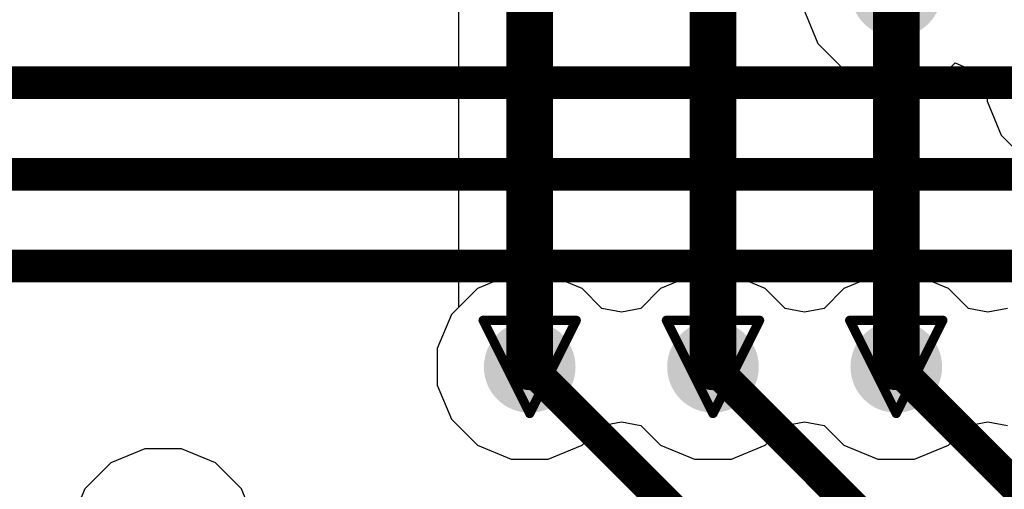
# Model space of a CAD drawing. Header units: inches. Extents: x 0 to 12.2, y 0 to 7.
# Tile 24 of 154: x 0.264 to 0.476, y 2.875 to 2.976. Entities that reach past the tile are written whole.
import ezdxf

# ---------------------------------------------------------------- set-up
doc = ezdxf.new("R2010")
doc.units = ezdxf.units.IN
doc.header["$MEASUREMENT"] = 0
for name, color, linetype in [('Bottom Layer', 5, 'Continuous'), ('Drill Drawing', 1, 'Continuous'), ('Layer 1', 16, 'Continuous'), ('Layer 2', 76, 'Continuous'), ('Top Layer', 1, 'Continuous'), ('Via Holes', 16, 'Continuous')]:
    doc.layers.add(name, color=color, linetype=linetype)

msp = doc.modelspace()

# ---------------------------------------------------------------- hatches: boundary and pattern name
at = {"layer": 'Bottom Layer'}
h = msp.add_hatch(color=5, dxfattribs=at)
edge = h.paths.add_edge_path()
edge.add_arc((0.4527544, 2.9822853), 0.0098425, 0, 360)
h = msp.add_hatch(color=5, dxfattribs=at)
edge = h.paths.add_edge_path()
edge.add_arc((0.3740155, 2.9015779), 0.0098425, 0, 360)
h = msp.add_hatch(color=5, dxfattribs=at)
edge = h.paths.add_edge_path()
edge.add_arc((0.4133856, 2.9015779), 0.0098425, 0, 360)
h = msp.add_hatch(color=5, dxfattribs=at)
edge = h.paths.add_edge_path()
edge.add_arc((0.4527557, 2.9015779), 0.0098425, 0, 360)
at = {"layer": 'Layer 1'}
h = msp.add_hatch(color=16, dxfattribs=at)
edge = h.paths.add_edge_path()
edge.add_arc((0.4527544, 2.9822853), 0.0098425, 0, 360)
h = msp.add_hatch(color=16, dxfattribs=at)
edge = h.paths.add_edge_path()
edge.add_arc((0.3740155, 2.9015779), 0.0098425, 0, 360)
h = msp.add_hatch(color=16, dxfattribs=at)
edge = h.paths.add_edge_path()
edge.add_arc((0.4133856, 2.9015779), 0.0098425, 0, 360)
h = msp.add_hatch(color=16, dxfattribs=at)
edge = h.paths.add_edge_path()
edge.add_arc((0.4527557, 2.9015779), 0.0098425, 0, 360)
at = {"layer": 'Layer 2'}
h = msp.add_hatch(color=76, dxfattribs=at)
edge = h.paths.add_edge_path()
edge.add_arc((0.4527544, 2.9822853), 0.0098425, 0, 360)
h = msp.add_hatch(color=76, dxfattribs=at)
edge = h.paths.add_edge_path()
edge.add_arc((0.3740155, 2.9015779), 0.0098425, 0, 360)
h = msp.add_hatch(color=76, dxfattribs=at)
edge = h.paths.add_edge_path()
edge.add_arc((0.4133856, 2.9015779), 0.0098425, 0, 360)
h = msp.add_hatch(color=76, dxfattribs=at)
edge = h.paths.add_edge_path()
edge.add_arc((0.4527557, 2.9015779), 0.0098425, 0, 360)
at = {"layer": 'Top Layer'}
h = msp.add_hatch(color=1, dxfattribs=at)
edge = h.paths.add_edge_path()
edge.add_arc((0.4527544, 2.9822853), 0.0098425, 0, 360)
h = msp.add_hatch(color=1, dxfattribs=at)
edge = h.paths.add_edge_path()
edge.add_arc((0.3740155, 2.9015779), 0.0098425, 0, 360)
h = msp.add_hatch(color=1, dxfattribs=at)
edge = h.paths.add_edge_path()
edge.add_arc((0.4133856, 2.9015779), 0.0098425, 0, 360)
h = msp.add_hatch(color=1, dxfattribs=at)
edge = h.paths.add_edge_path()
edge.add_arc((0.4527557, 2.9015779), 0.0098425, 0, 360)
at = {"layer": 'Via Holes'}
h = msp.add_hatch(color=7, dxfattribs=at)
edge = h.paths.add_edge_path()
edge.add_arc((0.3740155, 2.9015779), 0.0059055, 0, 360)
h = msp.add_hatch(color=7, dxfattribs=at)
edge = h.paths.add_edge_path()
edge.add_arc((0.4133856, 2.9015779), 0.0059055, 0, 360)
h = msp.add_hatch(color=7, dxfattribs=at)
edge = h.paths.add_edge_path()
edge.add_arc((0.4527557, 2.9015779), 0.0059055, 0, 360)

# ---------------------------------------------------------------- linework, layer by layer
at = {"layer": 'Bottom Layer'}
for p, q in [((0.3587203, 3.0088877), (0.3587203, 2.9143442)), ((0.3587203, 2.9143442), (0.3571939, 2.9128178)), ((0.3571939, 2.9128178), (0.354173, 2.9055248)), ((0.354173, 2.9055248), (0.354173, 2.897631)), ((0.354173, 2.897631), (0.3571939, 2.890338)), ((0.3571939, 2.890338), (0.3627756, 2.8847563)), ((0.3852554, 2.8847563), (0.389529, 2.8890299)), ((0.389529, 2.8890299), (0.3937006, 2.8898055)), ((0.3937006, 2.8898055), (0.3978721, 2.8890299)), ((0.3978721, 2.8890299), (0.4021457, 2.8847563)), ((0.4246255, 2.8847563), (0.4288991, 2.8890299)), ((0.4288991, 2.8890299), (0.4330707, 2.8898055)), ((0.4330707, 2.8898055), (0.4372422, 2.8890299)), ((0.4372422, 2.8890299), (0.4415158, 2.8847563)), ((0.4639956, 2.8847563), (0.4682692, 2.8890299)), ((0.4682692, 2.8890299), (0.4724408, 2.8898055)), ((0.4724408, 2.8898055), (0.4766123, 2.8890299)), ((0.3627756, 2.8847563), (0.3700686, 2.8817354)), ((0.3779624, 2.8817354), (0.3852554, 2.8847563)), ((0.4021457, 2.8847563), (0.4094387, 2.8817354)), ((0.4173325, 2.8817354), (0.4246255, 2.8847563)), ((0.4415158, 2.8847563), (0.4488088, 2.8817354)), ((0.4567026, 2.8817354), (0.4639956, 2.8847563)), ((0.2913272, 2.8840175), (0.2840342, 2.8809966)), ((0.299221, 2.8840175), (0.2913272, 2.8840175)), ((0.306514, 2.8809966), (0.299221, 2.8840175)), ((0.2840342, 2.8809966), (0.2784525, 2.8754149)), ((0.3120957, 2.8754149), (0.306514, 2.8809966)), ((0.3700686, 2.8817354), (0.3779624, 2.8817354)), ((0.4094387, 2.8817354), (0.4173325, 2.8817354)), ((0.4488088, 2.8817354), (0.4567026, 2.8817354)), ((0.2784525, 2.8754149), (0.2754316, 2.8681219)), ((0.3151166, 2.8681219), (0.3120957, 2.8754149))]:
    msp.add_line(p, q, dxfattribs=at)
at = {"layer": 'Bottom Layer', "const_width": 0.01}
for points in [[(0.3740142, 2.9015792), (0.3740142, 3.0216553)], [(0.4133843, 2.9015792), (0.4133843, 3.0019703)], [(0.4527544, 2.9015792), (0.4527544, 2.9822853)]]:
    msp.add_lwpolyline(points, dxfattribs=at)
at = {"layer": 'Bottom Layer', "const_width": 0.005}
for points in [[(0.3715142, 2.9015792, 1), (0.3765142, 2.9015792, 1)], [(0.4108843, 2.9015792, 1), (0.4158843, 2.9015792, 1)], [(0.4502544, 2.9015792, 1), (0.4552544, 2.9015792, 1)]]:
    msp.add_lwpolyline(points, format="xyb", close=True, dxfattribs=at)
at = {"layer": 'Drill Drawing', "const_width": 0.002}
for points in [[(0.4427544, 2.9922853), (0.4527544, 2.9722853)], [(0.4527544, 2.9722853), (0.4627544, 2.9922853)], [(0.3640155, 2.9115779), (0.3840155, 2.9115779)], [(0.3640155, 2.9115779), (0.3740155, 2.8915779)], [(0.3740155, 2.8915779), (0.3840155, 2.9115779)], [(0.4033856, 2.9115779), (0.4233856, 2.9115779)], [(0.4033856, 2.9115779), (0.4133856, 2.8915779)], [(0.4133856, 2.8915779), (0.4233856, 2.9115779)], [(0.4427557, 2.9115779), (0.4627557, 2.9115779)], [(0.4427557, 2.9115779), (0.4527557, 2.8915779)], [(0.4527557, 2.8915779), (0.4627557, 2.9115779)]]:
    msp.add_lwpolyline(points, dxfattribs=at)
at = {"layer": 'Drill Drawing', "const_width": 0.001}
for points in [[(0.4522544, 2.9722853, 1), (0.4532544, 2.9722853, 1)], [(0.4522544, 2.9722853, 1), (0.4532544, 2.9722853, 1)], [(0.3635155, 2.9115779, 1), (0.3645155, 2.9115779, 1)], [(0.3635155, 2.9115779, 1), (0.3645155, 2.9115779, 1)], [(0.3835155, 2.9115779, 1), (0.3845155, 2.9115779, 1)], [(0.3835155, 2.9115779, 1), (0.3845155, 2.9115779, 1)], [(0.4028856, 2.9115779, 1), (0.4038856, 2.9115779, 1)], [(0.4028856, 2.9115779, 1), (0.4038856, 2.9115779, 1)], [(0.4228856, 2.9115779, 1), (0.4238856, 2.9115779, 1)], [(0.4228856, 2.9115779, 1), (0.4238856, 2.9115779, 1)], [(0.4422557, 2.9115779, 1), (0.4432557, 2.9115779, 1)], [(0.4422557, 2.9115779, 1), (0.4432557, 2.9115779, 1)], [(0.4622557, 2.9115779, 1), (0.4632557, 2.9115779, 1)], [(0.4622557, 2.9115779, 1), (0.4632557, 2.9115779, 1)], [(0.3735155, 2.8915779, 1), (0.3745155, 2.8915779, 1)], [(0.3735155, 2.8915779, 1), (0.3745155, 2.8915779, 1)], [(0.4128856, 2.8915779, 1), (0.4138856, 2.8915779, 1)], [(0.4128856, 2.8915779, 1), (0.4138856, 2.8915779, 1)], [(0.4522557, 2.8915779, 1), (0.4532557, 2.8915779, 1)], [(0.4522557, 2.8915779, 1), (0.4532557, 2.8915779, 1)]]:
    msp.add_lwpolyline(points, format="xyb", close=True, dxfattribs=at)
at = {"layer": 'Layer 1'}
for p, q in [((0.4329119, 2.9783384), (0.4359328, 2.9710454)), ((0.4359328, 2.9710454), (0.4415145, 2.9654637)), ((0.4415145, 2.9654637), (0.4488075, 2.9624428)), ((0.4567013, 2.9624428), (0.4639943, 2.9654637)), ((0.4639943, 2.9654637), (0.4654264, 2.9668958)), ((0.4654264, 2.9668958), (0.472282, 2.9638518)), ((0.472282, 2.9638518), (0.472282, 2.9586533)), ((0.4488075, 2.9624428), (0.4567013, 2.9624428)), ((0.472282, 2.9586533), (0.4753029, 2.9513603)), ((0.4753029, 2.9513603), (0.4808846, 2.9457786)), ((0.3700686, 2.9214204), (0.3627756, 2.9183995)), ((0.3779624, 2.9214204), (0.3700686, 2.9214204)), ((0.3852554, 2.9183995), (0.3779624, 2.9214204)), ((0.4094387, 2.9214204), (0.4021457, 2.9183995)), ((0.4173325, 2.9214204), (0.4094387, 2.9214204)), ((0.4246255, 2.9183995), (0.4173325, 2.9214204)), ((0.4488088, 2.9214204), (0.4415158, 2.9183995)), ((0.4567026, 2.9214204), (0.4488088, 2.9214204)), ((0.4639956, 2.9183995), (0.4567026, 2.9214204)), ((0.3627756, 2.9183995), (0.3571939, 2.9128178)), ((0.389529, 2.9141259), (0.3852554, 2.9183995)), ((0.4021457, 2.9183995), (0.3978721, 2.9141259)), ((0.4288991, 2.9141259), (0.4246255, 2.9183995)), ((0.4415158, 2.9183995), (0.4372422, 2.9141259)), ((0.4682692, 2.9141259), (0.4639956, 2.9183995)), ((0.3571939, 2.9128178), (0.354173, 2.9055248)), ((0.3937005, 2.9133503), (0.389529, 2.9141259)), ((0.3978721, 2.9141259), (0.3937005, 2.9133503)), ((0.4330706, 2.9133503), (0.4288991, 2.9141259)), ((0.4372422, 2.9141259), (0.4330706, 2.9133503)), ((0.4724407, 2.9133503), (0.4682692, 2.9141259)), ((0.4766123, 2.9141259), (0.4724407, 2.9133503)), ((0.354173, 2.9055248), (0.354173, 2.897631)), ((0.354173, 2.897631), (0.3571939, 2.890338)), ((0.3571939, 2.890338), (0.3627756, 2.8847563)), ((0.3852554, 2.8847563), (0.389529, 2.8890299)), ((0.389529, 2.8890299), (0.3937006, 2.8898055)), ((0.3937006, 2.8898055), (0.3978721, 2.8890299)), ((0.3978721, 2.8890299), (0.4021457, 2.8847563)), ((0.4246255, 2.8847563), (0.4288991, 2.8890299)), ((0.4288991, 2.8890299), (0.4330707, 2.8898055)), ((0.4330707, 2.8898055), (0.4372422, 2.8890299)), ((0.4372422, 2.8890299), (0.4415158, 2.8847563)), ((0.4639956, 2.8847563), (0.4682692, 2.8890299)), ((0.4682692, 2.8890299), (0.4724408, 2.8898055)), ((0.4724408, 2.8898055), (0.4766123, 2.8890299)), ((0.3627756, 2.8847563), (0.3700686, 2.8817354)), ((0.3779624, 2.8817354), (0.3852554, 2.8847563)), ((0.4021457, 2.8847563), (0.4094387, 2.8817354)), ((0.4173325, 2.8817354), (0.4246255, 2.8847563)), ((0.4415158, 2.8847563), (0.4488088, 2.8817354)), ((0.4567026, 2.8817354), (0.4639956, 2.8847563)), ((0.2913272, 2.8840175), (0.2840342, 2.8809966)), ((0.299221, 2.8840175), (0.2913272, 2.8840175)), ((0.306514, 2.8809966), (0.299221, 2.8840175)), ((0.2840342, 2.8809966), (0.2784525, 2.8754149)), ((0.3120957, 2.8754149), (0.306514, 2.8809966)), ((0.3700686, 2.8817354), (0.3779624, 2.8817354)), ((0.4094387, 2.8817354), (0.4173325, 2.8817354)), ((0.4488088, 2.8817354), (0.4567026, 2.8817354)), ((0.2784525, 2.8754149), (0.2754316, 2.8681219)), ((0.3151166, 2.8681219), (0.3120957, 2.8754149))]:
    msp.add_line(p, q, dxfattribs=at)
at = {"layer": 'Layer 2'}
for p, q in [((0.4329119, 2.9783384), (0.4359328, 2.9710454)), ((0.4359328, 2.9710454), (0.4415145, 2.9654637)), ((0.4415145, 2.9654637), (0.4488075, 2.9624428)), ((0.4567013, 2.9624428), (0.4639943, 2.9654637)), ((0.4639943, 2.9654637), (0.4654264, 2.9668958)), ((0.4654264, 2.9668958), (0.472282, 2.9638518)), ((0.472282, 2.9638518), (0.472282, 2.9586533)), ((0.4488075, 2.9624428), (0.4567013, 2.9624428)), ((0.472282, 2.9586533), (0.4753029, 2.9513603)), ((0.4753029, 2.9513603), (0.4808846, 2.9457786)), ((0.3700686, 2.9214204), (0.3627756, 2.9183995)), ((0.3779624, 2.9214204), (0.3700686, 2.9214204)), ((0.3852554, 2.9183995), (0.3779624, 2.9214204)), ((0.4094387, 2.9214204), (0.4021457, 2.9183995)), ((0.4173325, 2.9214204), (0.4094387, 2.9214204)), ((0.4246255, 2.9183995), (0.4173325, 2.9214204)), ((0.4488088, 2.9214204), (0.4415158, 2.9183995)), ((0.4567026, 2.9214204), (0.4488088, 2.9214204)), ((0.4639956, 2.9183995), (0.4567026, 2.9214204)), ((0.3627756, 2.9183995), (0.3571939, 2.9128178)), ((0.389529, 2.9141259), (0.3852554, 2.9183995)), ((0.4021457, 2.9183995), (0.3978721, 2.9141259)), ((0.4288991, 2.9141259), (0.4246255, 2.9183995)), ((0.4415158, 2.9183995), (0.4372422, 2.9141259)), ((0.4682692, 2.9141259), (0.4639956, 2.9183995)), ((0.3571939, 2.9128178), (0.354173, 2.9055248)), ((0.3937005, 2.9133503), (0.389529, 2.9141259)), ((0.3978721, 2.9141259), (0.3937005, 2.9133503)), ((0.4330706, 2.9133503), (0.4288991, 2.9141259)), ((0.4372422, 2.9141259), (0.4330706, 2.9133503)), ((0.4724407, 2.9133503), (0.4682692, 2.9141259)), ((0.4766123, 2.9141259), (0.4724407, 2.9133503)), ((0.354173, 2.9055248), (0.354173, 2.897631)), ((0.354173, 2.897631), (0.3571939, 2.890338)), ((0.3571939, 2.890338), (0.3627756, 2.8847563)), ((0.3852554, 2.8847563), (0.389529, 2.8890299)), ((0.389529, 2.8890299), (0.3937006, 2.8898055)), ((0.3937006, 2.8898055), (0.3978721, 2.8890299)), ((0.3978721, 2.8890299), (0.4021457, 2.8847563)), ((0.4246255, 2.8847563), (0.4288991, 2.8890299)), ((0.4288991, 2.8890299), (0.4330707, 2.8898055)), ((0.4330707, 2.8898055), (0.4372422, 2.8890299)), ((0.4372422, 2.8890299), (0.4415158, 2.8847563)), ((0.4639956, 2.8847563), (0.4682692, 2.8890299)), ((0.4682692, 2.8890299), (0.4724408, 2.8898055)), ((0.4724408, 2.8898055), (0.4766123, 2.8890299)), ((0.3627756, 2.8847563), (0.3700686, 2.8817354)), ((0.3779624, 2.8817354), (0.3852554, 2.8847563)), ((0.4021457, 2.8847563), (0.4094387, 2.8817354)), ((0.4173325, 2.8817354), (0.4246255, 2.8847563)), ((0.4415158, 2.8847563), (0.4488088, 2.8817354)), ((0.4567026, 2.8817354), (0.4639956, 2.8847563)), ((0.2913272, 2.8840175), (0.2840342, 2.8809966)), ((0.299221, 2.8840175), (0.2913272, 2.8840175)), ((0.306514, 2.8809966), (0.299221, 2.8840175)), ((0.2840342, 2.8809966), (0.2784525, 2.8754149)), ((0.3120957, 2.8754149), (0.306514, 2.8809966)), ((0.3700686, 2.8817354), (0.3779624, 2.8817354)), ((0.4094387, 2.8817354), (0.4173325, 2.8817354)), ((0.4488088, 2.8817354), (0.4567026, 2.8817354)), ((0.2784525, 2.8754149), (0.2754316, 2.8681219)), ((0.3151166, 2.8681219), (0.3120957, 2.8754149))]:
    msp.add_line(p, q, dxfattribs=at)
at = {"layer": 'Top Layer', "const_width": 0.007}
for points in [[(0.1279513, 2.962599), (0.4921233, 2.962599)], [(0.1279514, 2.942909), (0.5311144, 2.942909)], [(0.1279524, 2.9232301), (1.8402876, 2.9232301)], [(0.3740155, 2.9015779), (0.4902656, 2.7853278)], [(0.4133843, 2.9015766), (0.5110507, 2.8039102)], [(0.4527544, 2.9015766), (0.5321264, 2.8222046)]]:
    msp.add_lwpolyline(points, dxfattribs=at)
at = {"layer": 'Top Layer', "const_width": 0.0035}
for points in [[(0.3722655, 2.9015779, 1), (0.3757655, 2.9015779, 1)], [(0.4116343, 2.9015766, 1), (0.4151343, 2.9015766, 1)], [(0.4510044, 2.9015766, 1), (0.4545044, 2.9015766, 1)]]:
    msp.add_lwpolyline(points, format="xyb", close=True, dxfattribs=at)

doc.saveas('drawing.dxf')
